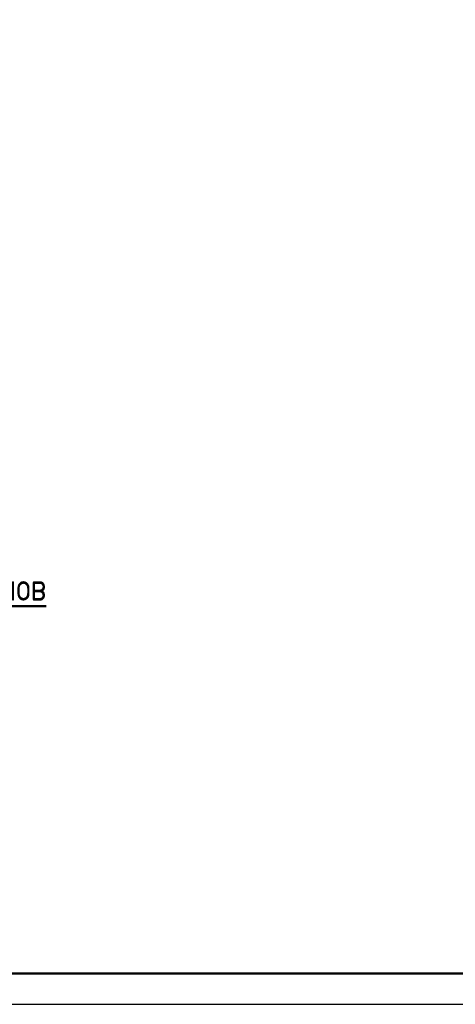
# Model space of a CAD drawing. Header units: millimetres. Extents: x 0 to 61017, y 0 to 42000.
# Tile 4 of 23: x 23599 to 30661, y 0 to 15950. Entities that reach past the tile are written whole.
import ezdxf

# ---------------------------------------------------------------- set-up
doc = ezdxf.new("R2010")
doc.units = ezdxf.units.MM
doc.layers.add('Standard', color=7, linetype='Continuous', lineweight=25)
doc.layers.add('Текст_ общее', color=7, linetype='Continuous', lineweight=25)
doc.styles.add('GOST 2.304-81', font='txt')

msp = doc.modelspace()

# ---------------------------------------------------------------- linework, layer by layer
at = {"layer": 'Standard', "color": 7, "linetype": 'Continuous', "lineweight": 13, "transparency": 33554687}
msp.add_lwpolyline([(0, 0), (59400, 0), (59400, 42000), (0, 42000), (0, 0)], close=True, dxfattribs=at)
for points in [[(0, 42000), (0, 0), (59400, 0), (59400, 42000), (0, 42000)], [(59400, 42000), (0, 42000), (0, 0), (59400, 0), (59400, 42000)], [(59400, 42000), (0, 42000), (0, 0), (59400, 0), (59400, 42000)]]:
    msp.add_lwpolyline(points, dxfattribs=at)
at = {"layer": 'Standard', "color": 7, "linetype": 'Continuous', "lineweight": 25, "transparency": 33554687}
for points in [[(0, 42000), (0, 0), (59400, 0), (59400, 42000), (0, 42000)], [(59400, 42000), (0, 42000), (0, 0), (59400, 0), (59400, 42000)]]:
    msp.add_lwpolyline(points, dxfattribs=at)
at = {"layer": 'Standard', "color": 7, "linetype": 'Continuous', "lineweight": 50, "transparency": 33554687}
msp.add_lwpolyline([(2000, 41500), (58900, 41500), (58900, 500), (2000, 500), (2000, 41500)], close=True, dxfattribs=at)

# ---------------------------------------------------------------- texts
at = {"layer": 'Текст_ общее', "color": 7, "linetype": 'Continuous', "lineweight": 50, "transparency": 33554687, "insert": (13691, 6416), "char_height": 450, "width": 10170.26, "attachment_point": 7, "style": 'GOST 2.304-81'}
msp.add_mtext('{\\LПринципиальная\\~схема\\~обрамления\\~проёмов}', dxfattribs=at)

doc.saveas('drawing.dxf')
